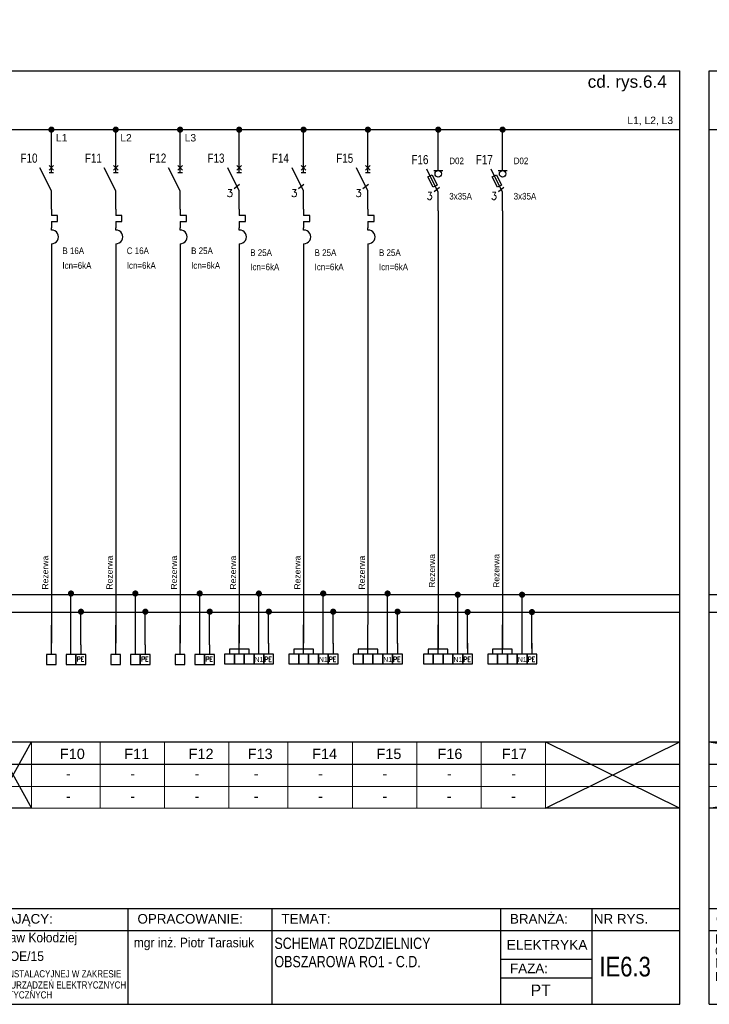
# Model space of a CAD drawing. Header units: millimetres. Extents: x 83969 to 164243, y -22860 to 4849.
# Tile 27 of 116: x 163670 to 163726, y -22523 to -22443. Entities that reach past the tile are written whole.
import ezdxf
from ezdxf.enums import TextEntityAlignment as Align

# ---------------------------------------------------------------- set-up
doc = ezdxf.new("R2010")
doc.units = ezdxf.units.MM
doc.linetypes.add('DASHED', pattern=[19.05, 12.7, -6.35])
doc.layers.get('0').update_dxf_attribs({"color": 251, "lineweight": 0})
for name, color, linetype in [('! GB N', 5, 'Continuous'), ('! GB Odbiory', 7, 'Continuous'), ('! GB Opis', 7, 'Continuous'), ('! GB PE', 96, 'Continuous'), ('! GB Przewody', 7, 'Continuous'), ('! GB Zabezpieczenia', 7, 'Continuous'), ('!TABELKA', 7, 'Continuous'), ('2DE_TXTART', 7, 'Continuous'), ('2DE_TXTCAR', 7, 'Continuous'), ('2DE_TXTFUN', 7, 'Continuous'), ('2DE_TXTLNK', 7, 'Continuous'), ('2DE_TXTMAN', 7, 'Continuous'), ('2DE_TXTNUM', 7, 'Continuous'), ('2DE_TXTORD', 7, 'Continuous'), ('2DE_TXTOTH', 7, 'Continuous'), ('2DE_TXTPFN', 7, 'Continuous'), ('2DE_TXTPIN', 7, 'Continuous'), ('B_strefy', 253, 'Continuous'), ('ROZDZIELNICE', 7, 'Continuous')]:
    doc.layers.add(name, color=color, linetype=linetype)
for name, color, linetype, lineweight in [('E_schematy 2', 3, 'Continuous', 20), ('E_TXT', 3, 'Continuous', 25), ('TABELA', 7, 'Continuous', 0)]:
    doc.layers.add(name, color=color, linetype=linetype, lineweight=lineweight)
doc.styles.add('Arial', font='arial.ttf')
doc.styles.add('CP_ATTR', font='ROMANS.SHX')
doc.styles.add('CP_ELATT', font='cp_simplex.shx')
doc.styles.add('CP_ELATT_IT', font='cp_simplex.shx', dxfattribs={"oblique": 15})
doc.styles.add('Romans', font='romans.shx', dxfattribs={"width": 0.8})
doc.styles.get("Standard").update_dxf_attribs({"font": 'arial.ttf'})

# ---------------------------------------------------------------- blocks, each defined once
blk = doc.blocks.new('cpelv_n07_21_09_N0N5')
for p, q in [((0, 3.38), (0, 7.5)), ((0, -2.5), (-3.12, 3.75)), ((-1.25, 3.38), (1.25, 3.38)), ((-1.16, -2.26), (0.32, -1.06)), ((0, -3.75), (0, -2.5)), ((0, -7.5), (0, -3.75))]:
    blk.add_line(p, q)
blk.add_lwpolyline([(-1.4, -1.1), (-2.8, 1.69), (-1.68, 2.25), (-0.28, -0.54)], close=True)
blk.add_circle((0, 2.5), 0.884)
at = {"style": 'CP_ATTR'}
blk.add_text('3', height=2, dxfattribs=at).set_placement((-3.19, -4.5))
at = {"linetype": 'ByBlock', "style": 'CP_ELATT_IT', "flags": 9}
for tag in ['VOLTAGE', 'IP', 'CURRENT', 'EL-STATUS', 'POWER', 'PRODUCT-TYPE', 'NUMBER', 'GROUP', 'NAME']:
    blk.add_attdef(tag, (1, -1.56), '', height=0.1, dxfattribs=at)
at = {"layer": '2DE_TXTART', "linetype": 'ByBlock', "style": 'CP_ELATT', "width": 0.9, "flags": 8}
blk.add_attdef('ARTICLE', (3, 5.14), '', height=1.8, dxfattribs=at)
at = {"layer": '2DE_TXTCAR', "linetype": 'ByBlock', "style": 'CP_ELATT', "width": 0.8, "flags": 8}
blk.add_attdef('CHARACTER', text='', height=2.5, dxfattribs=at).set_placement((-4, -6.86), align=Align.RIGHT)
at = {"layer": '2DE_TXTFUN', "linetype": 'ByBlock', "style": 'CP_ELATT', "width": 0.9, "flags": 8}
blk.add_attdef('FUNCTION', (3, -3.86), '', height=1.8, dxfattribs=at)
at = {"layer": '2DE_TXTLNK', "linetype": 'ByBlock', "style": 'CP_ELATT_IT', "oblique": 15, "width": 0.8, "flags": 8}
blk.add_attdef('LINK', text='', height=2.5, dxfattribs=at).set_placement((-4, -10.86), align=Align.RIGHT)
at = {"layer": '2DE_TXTMAN', "linetype": 'ByBlock', "style": 'CP_ELATT', "width": 0.9, "flags": 8}
blk.add_attdef('PRODUCER', (3, 2.14), '', height=1.8, dxfattribs=at)
at = {"layer": '2DE_TXTNUM', "linetype": 'ByBlock', "style": 'CP_ELATT', "width": 0.8, "flags": 8}
blk.add_attdef('TAG', text='', height=2.5, dxfattribs=at).set_placement((-4, 5.14), align=Align.RIGHT)
at = {"layer": '2DE_TXTORD', "linetype": 'ByBlock', "style": 'CP_ELATT', "width": 0.9, "flags": 8}
blk.add_attdef('ORDER-NO', (3, -0.86), '', height=1.8, dxfattribs=at)
at = {"layer": '2DE_TXTOTH', "linetype": 'ByBlock', "style": 'CP_ELATT', "width": 0.9, "flags": 8}
blk.add_attdef('OTHER', (3, -6.86), '', height=1.8, dxfattribs=at)
at = {"layer": '2DE_TXTPFN', "linetype": 'ByBlock', "style": 'CP_ELATT', "width": 0.8, "flags": 8}
blk.add_attdef('CF1', (0.5, 8), '', height=1.8, dxfattribs=at)
blk.add_attdef('CF2', text='', height=1.8, dxfattribs=at).set_placement((0.5, -8), align=Align.TOP_LEFT)
at = {"layer": '2DE_TXTPIN', "linetype": 'ByBlock', "style": 'CP_ELATT', "width": 0.8, "flags": 8}
blk.add_attdef('CP1', (-0.8, 5.5), '', height=1.8, rotation=90, dxfattribs=at)
blk.add_attdef('CP2', text='', height=1.8, rotation=90, dxfattribs=at).set_placement((-0.8, -5.5), align=Align.RIGHT)
blk = doc.blocks.new('cpelv_niec07_ns0026h')
for p, q in [((0, 2.5), (0, 7.5)), ((0, -2.5), (-3.12, 3.75)), ((0.62, 4.38), (-0.63, 3.12)), ((-0.63, 4.38), (0.62, 3.12)), ((-0.63, 2.5), (0.62, 2.5)), ((0, -7.5), (0, -2.5)), ((0, -7.5), (0, -9.15)), ((1.7, -9.15), (0, -9.15)), ((1.7, -10.85), (1.7, -9.15)), ((0, -10.85), (1.7, -10.85)), ((0, -10.85), (0, -12.5)), ((0, -13.12), (0, -12.5)), ((0, -16.87), (0, -17.5))]:
    blk.add_line(p, q)
at = {"linetype": 'Continuous'}
blk.add_line((0, -17.5), (0, -22.5), dxfattribs=at)
blk.add_arc((0.06, -15), 1.88, 268.2798, 91.7202)
at = {"linetype": 'ByBlock', "style": 'CP_ELATT_IT', "flags": 9}
for tag in ['VOLTAGE', 'IP', 'CURRENT', 'EL-STATUS', 'POWER', 'PRODUCT-TYPE', 'NUMBER', 'GROUP', 'NAME']:
    blk.add_attdef(tag, (1, 0.94), '', height=0.1, dxfattribs=at)
at = {"layer": '2DE_TXTART', "linetype": 'ByBlock', "style": 'CP_ELATT', "width": 0.9, "flags": 8}
blk.add_attdef('ARTICLE', (3, 5.14), '', height=1.8, dxfattribs=at)
at = {"layer": '2DE_TXTCAR', "linetype": 'ByBlock', "style": 'CP_ELATT', "width": 0.8, "flags": 8}
blk.add_attdef('CHARACTER', text='', height=2.5, dxfattribs=at).set_placement((-4, -6.86), align=Align.RIGHT)
at = {"layer": '2DE_TXTFUN', "linetype": 'ByBlock', "style": 'CP_ELATT', "width": 0.9, "flags": 8}
blk.add_attdef('FUNCTION', (3, -3.86), '', height=1.8, dxfattribs=at)
at = {"layer": '2DE_TXTLNK', "linetype": 'ByBlock', "style": 'CP_ELATT_IT', "oblique": 15, "width": 0.8, "flags": 8}
blk.add_attdef('LINK', text='', height=2.5, dxfattribs=at).set_placement((-4, -10.86), align=Align.RIGHT)
at = {"layer": '2DE_TXTMAN', "linetype": 'ByBlock', "style": 'CP_ELATT', "width": 0.9, "flags": 8}
blk.add_attdef('PRODUCER', (3, 2.14), '', height=1.8, dxfattribs=at)
at = {"layer": '2DE_TXTNUM', "linetype": 'ByBlock', "style": 'CP_ELATT', "width": 0.8, "flags": 8}
blk.add_attdef('TAG', text='', height=2.5, dxfattribs=at).set_placement((-4, 5.14), align=Align.RIGHT)
at = {"layer": '2DE_TXTORD', "linetype": 'ByBlock', "style": 'CP_ELATT', "width": 0.9, "flags": 8}
blk.add_attdef('ORDER-NO', (3, -0.86), '', height=1.8, dxfattribs=at)
at = {"layer": '2DE_TXTOTH', "linetype": 'ByBlock', "style": 'CP_ELATT', "width": 0.9, "flags": 8}
blk.add_attdef('OTHER', (3, -6.86), '', height=1.8, dxfattribs=at)
at = {"layer": '2DE_TXTPFN', "linetype": 'ByBlock', "style": 'CP_ELATT', "width": 0.8, "flags": 8}
blk.add_attdef('CF1', (0.5, 8), '', height=1.8, dxfattribs=at)
blk.add_attdef('CF2', text='', height=1.8, dxfattribs=at).set_placement((0.5, -23), align=Align.TOP_LEFT)
at = {"layer": '2DE_TXTPIN', "linetype": 'ByBlock', "style": 'CP_ELATT', "width": 0.8, "flags": 8}
blk.add_attdef('CP1', (-0.8, 5.5), '', height=1.8, rotation=90, dxfattribs=at)
blk.add_attdef('CP2', text='', height=1.8, rotation=90, dxfattribs=at).set_placement((-0.8, -20.5), align=Align.RIGHT)
blk = doc.blocks.new('LISTWA 1_N_PE')
for p, q in [((0, -24), (0, 0)), ((16, -24), (16, -8)), ((24, -16), (24, -24))]:
    blk.add_line(p, q)
for points in [[(-4, -32), (4, -32), (4, -24), (-4, -24)], [(12, -32), (20, -32), (20, -24), (12, -24)], [(20, -32), (28, -32), (28, -24), (20, -24)]]:
    blk.add_lwpolyline(points, close=True)
at = {"style": 'Romans', "width": 0.8}
blk.add_text('PE', height=4, dxfattribs=at).set_placement((20.73, -29.79))
at = {"width": 0.75}
blk.add_attdef('N', (12.85, -30.3), '', height=4, dxfattribs=at)
for tag, p in [('PRZEWÓD', (-4.36, -39.93)), ('MOC', (6.8, -47.63))]:
    blk.add_attdef(tag, p, '', height=4.75)
at = {"flags": 4}
blk.add_attdef('NR ', (9.64, -55.59), '', height=4.75, dxfattribs=at)
blk = doc.blocks.new('cpelv_niec07_ns0029h')
for p, q in [((0, 2.5), (0, 7.5)), ((0, -2.5), (-3.12, 3.75)), ((0.62, 4.38), (-0.63, 3.12)), ((-0.63, 4.38), (0.62, 3.12)), ((-0.63, 2.5), (0.62, 2.5)), ((-1.36, -1.85), (0.11, -0.65)), ((0, -7.5), (0, -2.5)), ((0, -7.5), (0, -9.15)), ((1.7, -9.15), (0, -9.15)), ((1.7, -10.85), (1.7, -9.15)), ((0, -10.85), (1.7, -10.85)), ((0, -10.85), (0, -12.5)), ((0, -13.12), (0, -12.5)), ((0, -16.87), (0, -17.5))]:
    blk.add_line(p, q)
at = {"linetype": 'Continuous'}
blk.add_line((0, -17.5), (0, -22.5), dxfattribs=at)
blk.add_arc((0.06, -15), 1.88, 268.2798, 91.7202)
at = {"style": 'CP_ATTR'}
blk.add_text('3', height=2, dxfattribs=at).set_placement((-3.4, -4.09))
at = {"linetype": 'ByBlock', "style": 'CP_ELATT_IT', "flags": 9}
for tag in ['VOLTAGE', 'IP', 'CURRENT', 'EL-STATUS', 'POWER', 'PRODUCT-TYPE', 'NUMBER', 'GROUP', 'NAME']:
    blk.add_attdef(tag, (1, 0.94), '', height=0.1, dxfattribs=at)
at = {"layer": '2DE_TXTART', "linetype": 'ByBlock', "style": 'CP_ELATT', "width": 0.9, "flags": 8}
blk.add_attdef('ARTICLE', (3, 5.14), '', height=1.8, dxfattribs=at)
at = {"layer": '2DE_TXTCAR', "linetype": 'ByBlock', "style": 'CP_ELATT', "width": 0.8, "flags": 8}
blk.add_attdef('CHARACTER', text='', height=2.5, dxfattribs=at).set_placement((-4, -6.86), align=Align.RIGHT)
at = {"layer": '2DE_TXTFUN', "linetype": 'ByBlock', "style": 'CP_ELATT', "width": 0.9, "flags": 8}
blk.add_attdef('FUNCTION', (3, -3.86), '', height=1.8, dxfattribs=at)
at = {"layer": '2DE_TXTLNK', "linetype": 'ByBlock', "style": 'CP_ELATT_IT', "oblique": 15, "width": 0.8, "flags": 8}
blk.add_attdef('LINK', text='', height=2.5, dxfattribs=at).set_placement((-4, -10.86), align=Align.RIGHT)
at = {"layer": '2DE_TXTMAN', "linetype": 'ByBlock', "style": 'CP_ELATT', "width": 0.9, "flags": 8}
blk.add_attdef('PRODUCER', (3, 2.14), '', height=1.8, dxfattribs=at)
at = {"layer": '2DE_TXTNUM', "linetype": 'ByBlock', "style": 'CP_ELATT', "width": 0.8, "flags": 8}
blk.add_attdef('TAG', text='', height=2.5, dxfattribs=at).set_placement((-4, 5.14), align=Align.RIGHT)
at = {"layer": '2DE_TXTORD', "linetype": 'ByBlock', "style": 'CP_ELATT', "width": 0.9, "flags": 8}
blk.add_attdef('ORDER-NO', (3, -0.86), '', height=1.8, dxfattribs=at)
at = {"layer": '2DE_TXTOTH', "linetype": 'ByBlock', "style": 'CP_ELATT', "width": 0.9, "flags": 8}
blk.add_attdef('OTHER', (3, -6.86), '', height=1.8, dxfattribs=at)
at = {"layer": '2DE_TXTPFN', "linetype": 'ByBlock', "style": 'CP_ELATT', "width": 0.8, "flags": 8}
blk.add_attdef('CF1', (0.5, 8), '', height=1.8, dxfattribs=at)
blk.add_attdef('CF2', text='', height=1.8, dxfattribs=at).set_placement((0.5, -23), align=Align.TOP_LEFT)
at = {"layer": '2DE_TXTPIN', "linetype": 'ByBlock', "style": 'CP_ELATT', "width": 0.8, "flags": 8}
blk.add_attdef('CP1', (-0.8, 5.5), '', height=1.8, rotation=90, dxfattribs=at)
blk.add_attdef('CP2', text='', height=1.8, rotation=90, dxfattribs=at).set_placement((-0.8, -20.5), align=Align.RIGHT)
blk = doc.blocks.new('ZACISKI_3FAZY')
for p, q in [((0, -24), (0, 0)), ((16, -24), (16, -7)), ((24, -15), (24, -24)), ((-8, -20), (-8, -24)), ((8, -20), (-8, -20)), ((8, -24), (8, -20))]:
    blk.add_line(p, q)
for points in [[(-11.93, -32.01), (-3.93, -32.01), (-3.93, -24.01), (-11.93, -24.01)], [(-3.93, -32.01), (4.07, -32.01), (4.07, -24.01), (-3.93, -24.01)], [(4.07, -32.01), (12.07, -32.01), (12.07, -24.01), (4.07, -24.01)], [(12.07, -32.01), (20.07, -32.01), (20.07, -24.01), (12.07, -24.01)], [(20.07, -32.01), (28.07, -32.01), (28.07, -24.01), (20.07, -24.01)]]:
    blk.add_lwpolyline(points, close=True)
at = {"style": 'Romans', "width": 0.8}
blk.add_text('PE', height=4, dxfattribs=at).set_placement((20.59, -30.18))
for tag, height, width, p in [('N', 4, 0.75, (16.12, -30.19)), ('PRZEWÓD', 6, 0.8, (8.19, -48)), ('MOC', 6, 0.8, (9.14, -63.64))]:
    blk.add_attdef(tag, text='', height=height, dxfattribs=dict(width=width)).set_placement(p, align=Align.CENTER)
at = {"width": 0.8, "flags": 4}
blk.add_attdef('NR ', text='', height=6, dxfattribs=at).set_placement((11.98, -79.6), align=Align.CENTER)
blk = doc.blocks.new('ramka A4')
at = {"linetype": 'ByBlock', "ltscale": 10}
blk.add_line((7.46, 199.45), (7.46, 205.66), dxfattribs=at)
for p, q in [((0.08, 0), (0.08, 195)), ((0.08, 195), (287.46, 195)), ((287.46, 0), (287.46, 195)), ((0.08, 20), (287.46, 20)), ((89.13, 20), (89.13, 0)), ((130.5, 20), (130.5, 0)), ((172.08, 20), (172.08, 0)), ((202.17, 20), (202.17, 0)), ((249.93, 20), (249.93, 0)), ((269.04, 20), (269.04, 0)), ((0.08, 15.39), (287.46, 15.39)), ((0.08, 0), (287.46, 0))]:
    blk.add_line(p, q)
for points in [[(249.93, 9.44), (269.04, 9.44)], [(249.93, 5.53), (269.04, 5.53)]]:
    blk.add_lwpolyline(points)
at = {"layer": '!TABELKA', "style": 'Arial'}
for s, height, width, p in [('DOSTOSOWANIE BUDYNKU DO OBOWIĄZUJĄCYCH PRZEPISÓW  Z ZAKRESU ', 1.9, 0.8, (1.3, 12.7)), ('mgr inż. Ireneusz Lewczuk', 2, 0.9, (89.41, 12.16)), ('mgr inż. Wiesław Kołodziej', 2, 0.9, (131.59, 12.94)), ('OCHRONY P.POŻ  w ramach zadania p/n:  „Modernizacja obiektów użytkowanych przez ', 1.9, 0.8, (1.3, 10.19)), ('mgr inż. Piotr Tarasiuk', 2, 0.9, (173.3, 11.9)), ('MAZ/0390/POOE/08', 2, 0.9, (89.3, 8.42)), ('MAZ/0315/POOE/15', 2, 0.9, (131.47, 9.06)), ('Mazowiecki Urząd Wojewódzki w Warszawie” ul. 11go Listopada 2; 05-220 Zielonka ', 1.9, 0.8, (1.3, 7.67)), ('DZ. EW. NR 7; 8; 9; 10; 11; 12; 13; 14 obr. 5-20-07 nr obrębu: 0030; nazwa jedn: 143404_1', 1.9, 0.8, (1.3, 4.84)), ('W SPECJALNOŚCI INSTALACYJNEJ W ZAKRESIE ', 1.5, 0.8, (89.57, 5.62)), ('W SPECJALNOŚCI INSTALACYJNEJ W ZAKRESIE ', 1.5, 0.8, (131.3, 5.62)), ('SIECI, INSTALACJI I URZĄDZEŃ ELEKTRYCZNYCH ', 1.5, 0.8, (89.57, 3.29)), ('SIECI, INSTALACJI I URZĄDZEŃ ELEKTRYCZNYCH ', 1.5, 0.8, (131.3, 3.29)), ('I ELEKTROENERGETYCZNYCH', 1.5, 0.8, (89.57, 1.22)), ('I ELEKTROENERGETYCZNYCH', 1.5, 0.8, (131.3, 1.22))]:
    blk.add_text(s, height=height, dxfattribs=dict(at, width=width)).set_placement(p)
at = {"style": 'Arial'}
for s, p in [('OBIEKT:', (1.49, 16.86)), ('PROJEKTANT:', (91.09, 16.86)), ('SPRZWDZAJĄCY:', (132.8, 16.86)), ('OPRACOWANIE:', (174.08, 16.86)), ('TEMAT:', (204.17, 16.86)), ('BRANŻA:', (251.93, 16.86)), ('NR RYS.', (269.46, 16.86)), ('FAZA:', (251.94, 6.5))]:
    blk.add_text(s, height=2, dxfattribs=at).set_placement(p)

msp = doc.modelspace()

# ---------------------------------------------------------------- linework, layer by layer
at = {"layer": '! GB N', "ltscale": 2}
for p, q in [((163611.754, -22490.076), (163723.864, -22490.076)), ((163726.223, -22490.076), (163800.508, -22490.076))]:
    msp.add_line(p, q, dxfattribs=at)
at = {"layer": '! GB N', "color": 5, "linetype": 'DASHED', "ltscale": 2, "const_width": 0.25}
for points in [[(163674.101, -22490.009, 1), (163674.351, -22490.009, 1)], [(163679.347, -22490.009, 1), (163679.597, -22490.009, 1)], [(163684.593, -22490.009, 1), (163684.843, -22490.009, 1)], [(163689.412, -22490.009, 1), (163689.662, -22490.009, 1)], [(163694.658, -22490.009, 1), (163694.908, -22490.009, 1)], [(163699.904, -22490.009, 1), (163700.154, -22490.009, 1)], [(163705.622, -22490.107, 1), (163705.872, -22490.107, 1)], [(163710.868, -22490.107, 1), (163711.118, -22490.107, 1)]]:
    msp.add_lwpolyline(points, format="xyb", close=True, dxfattribs=at)
at = {"layer": '! GB PE', "ltscale": 2}
for p, q in [((163611.754, -22491.518), (163723.864, -22491.518)), ((163726.223, -22491.518), (163800.508, -22491.518))]:
    msp.add_line(p, q, dxfattribs=at)
at = {"layer": '! GB Przewody'}
for p, q in [((163672.626, -22454.576), (163672.626, -22452.221)), ((163677.872, -22454.576), (163677.872, -22452.221)), ((163683.118, -22454.576), (163683.118, -22452.221)), ((163687.937, -22454.576), (163687.937, -22452.221)), ((163693.183, -22454.576), (163693.183, -22452.221)), ((163698.429, -22454.576), (163698.429, -22452.221)), ((163704.162, -22458.826), (163704.159, -22472.554)), ((163709.408, -22458.826), (163709.405, -22494.522)), ((163704.159, -22472.554), (163704.159, -22494.522))]:
    msp.add_line(p, q, dxfattribs=at)
at = {"layer": '! GB Przewody', "const_width": 0.25}
for points in [[(163672.501, -22452.221, 1), (163672.751, -22452.221, 1)], [(163677.747, -22452.221, 1), (163677.997, -22452.221, 1)], [(163682.993, -22452.221, 1), (163683.243, -22452.221, 1)], [(163687.812, -22452.221, 1), (163688.062, -22452.221, 1)], [(163693.058, -22452.221, 1), (163693.308, -22452.221, 1)], [(163698.304, -22452.221, 1), (163698.554, -22452.221, 1)], [(163704.037, -22452.221, 1), (163704.287, -22452.221, 1)], [(163709.283, -22452.221, 1), (163709.533, -22452.221, 1)], [(163674.917, -22491.489, 1), (163675.167, -22491.489, 1)], [(163680.163, -22491.489, 1), (163680.413, -22491.489, 1)], [(163685.409, -22491.489, 1), (163685.659, -22491.489, 1)], [(163690.228, -22491.489, 1), (163690.478, -22491.489, 1)], [(163695.474, -22491.489, 1), (163695.724, -22491.489, 1)], [(163700.72, -22491.489, 1), (163700.97, -22491.489, 1)], [(163706.428, -22491.518, 1), (163706.678, -22491.518, 1)], [(163711.674, -22491.518, 1), (163711.924, -22491.518, 1)]]:
    msp.add_lwpolyline(points, format="xyb", close=True, dxfattribs=at)
at = {"layer": '! GB Przewody'}
for points in [[(163611.786, -22452.221), (163723.864, -22452.221)], [(163704.162, -22454.326), (163704.162, -22452.346)], [(163709.408, -22454.326), (163709.408, -22452.346)], [(163726.254, -22452.221), (163800.508, -22452.221)], [(163672.626, -22462.451), (163672.626, -22494.049)], [(163677.872, -22462.451), (163677.872, -22494.049)], [(163683.118, -22462.451), (163683.118, -22494.049)], [(163687.937, -22462.451), (163687.937, -22494.049)], [(163693.183, -22462.451), (163693.183, -22494.049)], [(163698.429, -22462.451), (163698.429, -22492.531)], [(163674.226, -22494.049), (163674.226, -22490.009)], [(163679.472, -22494.049), (163679.472, -22490.009)], [(163684.719, -22494.049), (163684.718, -22490.009)], [(163689.537, -22494.049), (163689.536, -22490.009)], [(163694.783, -22494.049), (163694.783, -22490.009)], [(163700.029, -22493.271), (163700.029, -22490.009)], [(163705.745, -22494.833), (163705.745, -22490.107)], [(163710.991, -22494.833), (163710.991, -22490.107)], [(163675.026, -22494.18), (163675.026, -22491.56)], [(163680.272, -22494.18), (163680.272, -22491.56)], [(163685.518, -22494.18), (163685.518, -22491.56)], [(163690.337, -22494.071), (163690.337, -22491.56)], [(163695.583, -22494.071), (163695.583, -22491.56)], [(163700.829, -22494.071), (163700.829, -22491.56)], [(163706.547, -22494.494), (163706.54, -22491.524)], [(163711.793, -22494.494), (163711.786, -22491.524)]]:
    msp.add_lwpolyline(points, dxfattribs=at)
at = {"layer": 'B_strefy', "color": 7, "linetype": 'Continuous'}
for p, q in [((163611.786, -22503.9), (163723.864, -22503.9)), ((163726.254, -22503.9), (163799.853, -22503.9))]:
    msp.add_line(p, q, dxfattribs=at)
at = {"layer": 'E_schematy 2', "color": 7, "linetype": 'Continuous'}
for p, q in [((163671.017, -22502.095), (163671.017, -22507.497)), ((163676.601, -22502.095), (163676.601, -22507.461)), ((163676.601, -22502.095), (163676.601, -22507.497)), ((163681.847, -22502.095), (163681.847, -22507.461)), ((163681.847, -22502.095), (163681.847, -22507.497)), ((163687.093, -22502.095), (163687.093, -22507.461)), ((163687.093, -22502.095), (163687.093, -22507.497)), ((163691.911, -22502.095), (163691.911, -22507.461)), ((163691.911, -22502.095), (163691.911, -22507.497)), ((163697.158, -22502.095), (163697.158, -22507.461)), ((163697.158, -22502.095), (163697.158, -22507.497)), ((163702.404, -22502.095), (163702.404, -22507.461)), ((163702.404, -22502.095), (163702.404, -22507.497)), ((163707.65, -22502.095), (163707.65, -22507.461)), ((163707.65, -22502.095), (163707.65, -22507.497)), ((163712.896, -22502.095), (163712.896, -22507.461)), ((163712.896, -22502.095), (163712.896, -22507.497)), ((163611.786, -22503.9), (163723.864, -22503.9)), ((163611.786, -22503.9), (163723.864, -22503.9)), ((163726.254, -22503.9), (163799.853, -22503.9)), ((163726.254, -22503.9), (163799.853, -22503.9)), ((163611.786, -22505.73), (163723.864, -22505.73)), ((163726.254, -22505.73), (163799.853, -22505.73)), ((163611.786, -22507.497), (163723.864, -22507.497)), ((163726.254, -22507.497), (163799.853, -22507.497))]:
    msp.add_line(p, q, dxfattribs=at)
at = {"layer": 'ROZDZIELNICE'}
for points in [[(163611.786, -22502.095), (163723.864, -22502.095)], [(163667.998, -22502.095), (163671.017, -22507.497), (163667.998, -22507.497), (163671.017, -22502.095)], [(163712.896, -22502.095), (163723.864, -22507.497), (163712.896, -22507.497), (163723.864, -22502.095)], [(163726.254, -22502.095), (163799.853, -22502.095)], [(163726.254, -22502.095), (163758.729, -22507.497), (163726.254, -22507.497), (163758.729, -22502.095)]]:
    msp.add_lwpolyline(points, dxfattribs=at)

# ---------------------------------------------------------------- block references
at = {"layer": '! GB Odbiory', "xscale": 0.1, "yscale": 0.1, "zscale": 0.1}
for p in [(163672.626, -22492.58), (163677.872, -22492.58), (163683.118, -22492.58)]:
    msp.add_blockref('LISTWA 1_N_PE', p, dxfattribs=at)
at = {"layer": '! GB Odbiory'}
ref = msp.add_blockref('ZACISKI_3FAZY', (163687.937, -22492.549), dxfattribs=dict(at, xscale=0.1, yscale=0.1, zscale=0.1))
ref.add_attrib('N', 'N1', dxfattribs={"layer": '0', "height": 0.4, "width": 0.8}).set_placement((163689.549, -22495.71), align=Align.BOTTOM_CENTER)
ref = msp.add_blockref('ZACISKI_3FAZY', (163693.183, -22492.549), dxfattribs=dict(at, xscale=0.1, yscale=0.1, zscale=0.1))
ref.add_attrib('N', 'N1', dxfattribs={"layer": '0', "height": 0.4, "width": 0.8}).set_placement((163694.795, -22495.71), align=Align.BOTTOM_CENTER)
ref = msp.add_blockref('ZACISKI_3FAZY', (163698.429, -22492.549), dxfattribs=dict(at, xscale=0.1, yscale=0.1, zscale=0.1))
ref.add_attrib('N', 'N1', dxfattribs={"layer": '0', "height": 0.4, "width": 0.8}).set_placement((163700.041, -22495.71), align=Align.BOTTOM_CENTER)
ref = msp.add_blockref('ZACISKI_3FAZY', (163704.149, -22492.549), dxfattribs=dict(at, xscale=0.1, yscale=0.1, zscale=0.1))
ref.add_attrib('N', 'N1', dxfattribs={"layer": '0', "height": 0.4, "width": 0.8}).set_placement((163705.761, -22495.71), align=Align.BOTTOM_CENTER)
ref = msp.add_blockref('ZACISKI_3FAZY', (163709.395, -22492.549), dxfattribs=dict(at, xscale=0.1, yscale=0.1, zscale=0.1))
ref.add_attrib('N', 'N1', dxfattribs={"layer": '0', "height": 0.4, "width": 0.8}).set_placement((163711.007, -22495.71), align=Align.BOTTOM_CENTER)
at = {"layer": '! GB Przewody'}
ref = msp.add_blockref('cpelv_n07_21_09_N0N5', (163704.162, -22456.576), dxfattribs=dict(at, xscale=0.3, yscale=0.3, zscale=0.3))
ref.add_attrib('OTHER', '3x35A', (163705.062, -22457.913), dxfattribs={"layer": '2DE_TXTOTH', "linetype": 'ByBlock', "height": 0.54, "style": 'CP_ELATT', "width": 0.9, "flags": 8})
ref.add_attrib('ARTICLE', 'D02', (163705.062, -22455.035), dxfattribs={"layer": '2DE_TXTART', "color": 7, "linetype": 'ByBlock', "height": 0.54, "style": 'CP_ELATT', "width": 0.9, "flags": 8})
ref.add_attrib('TAG', 'F16', dxfattribs={"layer": '2DE_TXTNUM', "color": 7, "linetype": 'ByBlock', "height": 0.75, "style": 'CP_ELATT', "width": 0.8, "flags": 8}).set_placement((163703.36, -22455.035), align=Align.RIGHT)
ref = msp.add_blockref('cpelv_n07_21_09_N0N5', (163709.408, -22456.576), dxfattribs=dict(at, xscale=0.3, yscale=0.3, zscale=0.3))
ref.add_attrib('OTHER', '3x35A', (163710.308, -22457.913), dxfattribs={"layer": '2DE_TXTOTH', "linetype": 'ByBlock', "height": 0.54, "style": 'CP_ELATT', "width": 0.9, "flags": 8})
ref.add_attrib('ARTICLE', 'D02', (163710.308, -22455.035), dxfattribs={"layer": '2DE_TXTART', "color": 7, "linetype": 'ByBlock', "height": 0.54, "style": 'CP_ELATT', "width": 0.9, "flags": 8})
ref.add_attrib('TAG', 'F17', dxfattribs={"layer": '2DE_TXTNUM', "color": 7, "linetype": 'ByBlock', "height": 0.75, "style": 'CP_ELATT', "width": 0.8, "flags": 8}).set_placement((163708.606, -22455.035), align=Align.RIGHT)
at = {"layer": '! GB Zabezpieczenia'}
ref = msp.add_blockref('cpelv_niec07_ns0026h', (163672.626, -22456.461), dxfattribs=dict(at, xscale=0.3, yscale=0.3, zscale=0.3))
ref.add_attrib('TAG', 'F10', dxfattribs={"layer": '2DE_TXTNUM', "color": 7, "linetype": 'ByBlock', "height": 0.75, "style": 'CP_ELATT', "width": 0.8, "flags": 8}).set_placement((163671.497, -22454.917), align=Align.RIGHT)
ref.add_attrib('ARTICLE', 'B 16A', (163673.526, -22462.358), dxfattribs={"layer": '2DE_TXTART', "color": 7, "linetype": 'ByBlock', "height": 0.54, "style": 'CP_ELATT', "width": 0.9, "flags": 8})
ref.add_attrib('PRODUCER', 'Icn=6kA', (163673.526, -22463.556), dxfattribs={"layer": '2DE_TXTMAN', "color": 7, "linetype": 'ByBlock', "height": 0.54, "style": 'CP_ELATT', "width": 0.9, "flags": 8})
ref = msp.add_blockref('cpelv_niec07_ns0026h', (163677.872, -22456.461), dxfattribs=dict(at, xscale=0.3, yscale=0.3, zscale=0.3))
ref.add_attrib('TAG', 'F11', dxfattribs={"layer": '2DE_TXTNUM', "color": 7, "linetype": 'ByBlock', "height": 0.75, "style": 'CP_ELATT', "width": 0.8, "flags": 8}).set_placement((163676.744, -22454.917), align=Align.RIGHT)
ref.add_attrib('ARTICLE', 'C 16A', (163678.772, -22462.358), dxfattribs={"layer": '2DE_TXTART', "color": 7, "linetype": 'ByBlock', "height": 0.54, "style": 'CP_ELATT', "width": 0.9, "flags": 8})
ref.add_attrib('PRODUCER', 'Icn=6kA', (163678.772, -22463.556), dxfattribs={"layer": '2DE_TXTMAN', "color": 7, "linetype": 'ByBlock', "height": 0.54, "style": 'CP_ELATT', "width": 0.9, "flags": 8})
ref = msp.add_blockref('cpelv_niec07_ns0026h', (163683.118, -22456.461), dxfattribs=dict(at, xscale=0.3, yscale=0.3, zscale=0.3))
ref.add_attrib('TAG', 'F12', dxfattribs={"layer": '2DE_TXTNUM', "color": 7, "linetype": 'ByBlock', "height": 0.75, "style": 'CP_ELATT', "width": 0.8, "flags": 8}).set_placement((163681.99, -22454.917), align=Align.RIGHT)
ref.add_attrib('ARTICLE', 'B 25A', (163684.018, -22462.358), dxfattribs={"layer": '2DE_TXTART', "color": 7, "linetype": 'ByBlock', "height": 0.54, "style": 'CP_ELATT', "width": 0.9, "flags": 8})
ref.add_attrib('PRODUCER', 'Icn=6kA', (163684.018, -22463.556), dxfattribs={"layer": '2DE_TXTMAN', "color": 7, "linetype": 'ByBlock', "height": 0.54, "style": 'CP_ELATT', "width": 0.9, "flags": 8})
ref = msp.add_blockref('cpelv_niec07_ns0029h', (163687.937, -22456.461), dxfattribs=dict(at, xscale=0.3, yscale=0.3, zscale=0.3))
ref.add_attrib('TAG', 'F13', dxfattribs={"layer": '2DE_TXTNUM', "color": 7, "linetype": 'ByBlock', "height": 0.75, "style": 'CP_ELATT', "width": 0.8, "flags": 8}).set_placement((163686.737, -22454.92), align=Align.RIGHT)
ref.add_attrib('ARTICLE', 'B 25A', (163688.837, -22462.51), dxfattribs={"layer": '2DE_TXTART', "color": 7, "linetype": 'ByBlock', "height": 0.54, "style": 'CP_ELATT', "width": 0.9, "flags": 8})
ref.add_attrib('PRODUCER', 'Icn=6kA', (163688.837, -22463.674), dxfattribs={"layer": '2DE_TXTMAN', "color": 7, "linetype": 'ByBlock', "height": 0.54, "style": 'CP_ELATT', "width": 0.9, "flags": 8})
ref = msp.add_blockref('cpelv_niec07_ns0029h', (163693.183, -22456.461), dxfattribs=dict(at, xscale=0.3, yscale=0.3, zscale=0.3))
ref.add_attrib('TAG', 'F14', dxfattribs={"layer": '2DE_TXTNUM', "color": 7, "linetype": 'ByBlock', "height": 0.75, "style": 'CP_ELATT', "width": 0.8, "flags": 8}).set_placement((163691.983, -22454.92), align=Align.RIGHT)
ref.add_attrib('ARTICLE', 'B 25A', (163694.083, -22462.51), dxfattribs={"layer": '2DE_TXTART', "color": 7, "linetype": 'ByBlock', "height": 0.54, "style": 'CP_ELATT', "width": 0.9, "flags": 8})
ref.add_attrib('PRODUCER', 'Icn=6kA', (163694.083, -22463.674), dxfattribs={"layer": '2DE_TXTMAN', "color": 7, "linetype": 'ByBlock', "height": 0.54, "style": 'CP_ELATT', "width": 0.9, "flags": 8})
ref = msp.add_blockref('cpelv_niec07_ns0029h', (163698.429, -22456.461), dxfattribs=dict(at, xscale=0.3, yscale=0.3, zscale=0.3))
ref.add_attrib('TAG', 'F15', dxfattribs={"layer": '2DE_TXTNUM', "color": 7, "linetype": 'ByBlock', "height": 0.75, "style": 'CP_ELATT', "width": 0.8, "flags": 8}).set_placement((163697.229, -22454.92), align=Align.RIGHT)
ref.add_attrib('ARTICLE', 'B 25A', (163699.329, -22462.51), dxfattribs={"layer": '2DE_TXTART', "color": 7, "linetype": 'ByBlock', "height": 0.54, "style": 'CP_ELATT', "width": 0.9, "flags": 8})
ref.add_attrib('PRODUCER', 'Icn=6kA', (163699.329, -22463.674), dxfattribs={"layer": '2DE_TXTMAN', "color": 7, "linetype": 'ByBlock', "height": 0.54, "style": 'CP_ELATT', "width": 0.9, "flags": 8})
at = {"layer": '!TABELKA', "xscale": 0.3900000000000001, "yscale": 0.3900000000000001, "zscale": 0.3900000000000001}
for p in [(163611.754, -22523.473), (163726.223, -22523.473)]:
    msp.add_blockref('ramka A4', p, dxfattribs=at)

# ---------------------------------------------------------------- texts
at = {"layer": '! GB Opis', "style": 'Arial'}
msp.add_text('cd. rys.6.4', height=1, dxfattribs=at).set_placement((163722.786, -22448.808), align=Align.RIGHT)
for p in [(163672.373, -22489.689), (163677.62, -22489.689), (163682.866, -22489.689), (163687.684, -22489.689), (163692.93, -22489.689), (163698.177, -22489.689), (163703.896, -22489.547), (163709.143, -22489.547)]:
    msp.add_text('Rezerwa', height=0.5, rotation=90, dxfattribs=at).set_placement(p)
at = {"layer": '! GB Przewody', "style": 'Arial'}
msp.add_text('L1, L2, L3', height=0.6, dxfattribs=at).set_placement((163719.572, -22451.764))
at = {"layer": '! GB Zabezpieczenia', "color": 1, "linetype": 'Continuous', "style": 'Arial'}
for s, p in [('L1', (163673.001, -22453.184)), ('L2', (163678.247, -22453.184)), ('L3', (163683.493, -22453.184))]:
    msp.add_text(s, height=0.6, dxfattribs=at).set_placement(p)
at = {"layer": 'E_TXT', "color": 7, "linetype": 'Continuous', "style": 'Arial'}
for s, height, p in [('F10', 0.8438, (163673.322, -22503.494)), ('F11', 0.8438, (163678.568, -22503.494)), ('F12', 0.8438, (163683.814, -22503.494)), ('F13', 0.8438, (163688.633, -22503.494)), ('F14', 0.8438, (163693.879, -22503.494)), ('F15', 0.8438, (163699.125, -22503.494)), ('F16', 0.8438, (163704.099, -22503.494)), ('F17', 0.8438, (163709.345, -22503.494)), ('-', 0.844, (163673.813, -22505.103)), ('-', 0.844, (163679.059, -22505.103)), ('-', 0.844, (163684.305, -22505.103)), ('-', 0.844, (163689.124, -22505.103)), ('-', 0.844, (163694.37, -22505.103)), ('-', 0.844, (163699.616, -22505.103)), ('-', 0.844, (163704.862, -22505.103)), ('-', 0.844, (163710.108, -22505.103)), ('-', 0.844, (163673.808, -22506.934)), ('-', 0.844, (163679.054, -22506.934)), ('-', 0.844, (163684.3, -22506.934)), ('-', 0.844, (163689.119, -22506.934)), ('-', 0.844, (163694.365, -22506.934)), ('-', 0.844, (163699.611, -22506.934)), ('-', 0.844, (163704.857, -22506.934)), ('-', 0.844, (163710.104, -22506.934))]:
    msp.add_text(s, height=height, dxfattribs=at).set_placement(p)
at = {"layer": 'TABELA', "style": 'Arial'}
for s, height, width, p in [('SCHEMAT ROZDZIELNICY ', 0.92198, 0.79, (163690.807, -22518.963)), ('OBSZAROWA RO1 - C.D.', 0.92198, 0.79, (163690.807, -22520.458)), ('IE6.3', 1.6065, 0.8, (163717.297, -22521.206))]:
    msp.add_text(s, height=height, dxfattribs=dict(at, width=width)).set_placement(p)
for s, height, p in [('ELEKTRYKA', 0.8, (163709.736, -22519.028)), ('PT', 0.922, (163711.689, -22522.786))]:
    msp.add_text(s, height=height, dxfattribs=at).set_placement(p)

doc.saveas('drawing.dxf')
